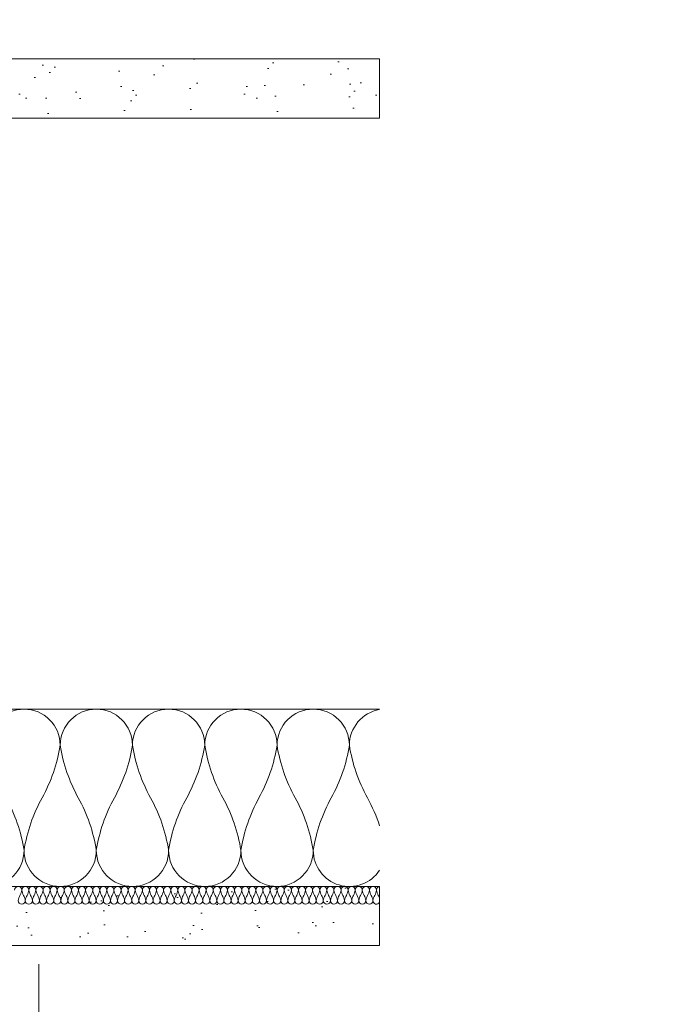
# Model space of a CAD drawing. Header units: millimetres. Extents: x 3652085 to 3778338, y -303702 to -273644.
# Tile 219 of 256: x 3693674 to 3693891, y -285058 to -284725. Entities that reach past the tile are written whole.
import ezdxf

# ---------------------------------------------------------------- set-up
doc = ezdxf.new("R2010")
doc.units = ezdxf.units.MM
doc.layers.add('!!!! BALCONY', color=7, linetype='Continuous')
for name, color, linetype, lineweight in [('021 Various', 7, 'Continuous', 5), ('A-Detl-Thin', 150, 'Continuous', 18), ('INSULATION (HAUSEART)', 31, 'Continuous', 15), ('SYMBOL-DETAIL    (HAUSART)', 2, 'Continuous', 5)]:
    doc.layers.add(name, color=color, linetype=linetype, lineweight=lineweight)

msp = doc.modelspace()

# ---------------------------------------------------------------- hatches: boundary and pattern name
at = {"layer": '!!!! BALCONY', "linetype": 'Continuous', "lineweight": 13}
h = msp.add_hatch(dxfattribs=at)
h.set_pattern_fill('NET', color=252, scale=50, angle=360, style=0)
h.set_pattern_definition([(359.9999999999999, (3889578.23199207, -421040.0140946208), (7.776507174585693e-14, 158.75), []), (90, (3889578.23199207, -421040.0140946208), (-158.75, 8.748570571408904e-14), [])])
h.paths.add_polyline_path([(3693297.452616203, -284893.7089022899), (3692677.903486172, -284893.7088233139), (3692620.903486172, -284893.7088233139), (3692042.918600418, -284893.7089098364), (3692042.918600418, -284893.7089233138), (3691952.887637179, -284893.7089233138), (3691899.639441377, -284893.7089233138), (3691899.639441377, -284899.1870267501), (3691899.139541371, -284898.6868612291), (3691899.139541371, -284907.3812856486), (3691899.402040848, -284907.6438772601), (3691900.719620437, -284908.9619193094), (3691900.719620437, -284912.1236342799), (3691901.509615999, -284912.1236342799), (3691901.509615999, -284914.4947374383), (3691900.719620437, -284915.2851525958), (3691900.719620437, -284915.6803601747), (3691900.719620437, -284916.8659829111), (3691899.139541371, -284916.8659829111), (3691898.349545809, -284917.6563980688), (3691898.349545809, -284926.7839118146), (3691897.559550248, -284928.9117837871), (3691898.349545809, -284931.2828869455), (3691898.349545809, -284936.8156507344), (3691899.139541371, -284937.606065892), (3691899.139541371, -284947.8811783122), (3691898.349545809, -284948.6715934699), (3691898.349545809, -284951.0428389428), (3691897.559550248, -284951.8332541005), (3691897.559550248, -284955.7851875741), (3691898.349545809, -284956.5756027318), (3691898.349545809, -284959.7371210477), (3691899.139541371, -284960.5275362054), (3691899.139541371, -284969.2219606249), (3691900.719620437, -284970.8025942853), (3691900.719620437, -284973.9643092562), (3691901.509615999, -284973.9643092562), (3691901.509615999, -284976.3354124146), (3691900.719620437, -284977.1258275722), (3691900.719620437, -284978.7066578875), (3691899.139541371, -284978.7066578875), (3691898.349545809, -284979.4970730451), (3691898.349545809, -284986.6106671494), (3691899.139541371, -284987.4009399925), (3691899.139541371, -284989.7721854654), (3691899.929536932, -284990.562600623), (3691900.719620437, -284991.3530157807), (3691900.719620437, -284992.9337037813), (3691899.929536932, -284993.724118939), (3691899.139541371, -284994.5145340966), (3691899.139541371, -284996.8857795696), (3691898.349545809, -284997.6761947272), (3691898.349545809, -285005.5800616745), (3691899.139541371, -285005.5800616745), (3691899.139541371, -285015.8551740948), (3691898.349545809, -285016.6455892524), (3691898.349545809, -285022.1783530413), (3691897.559550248, -285022.1783530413), (3691897.559550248, -285023.7591833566), (3691898.349545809, -285025.3400136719), (3691899.929536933, -285028.5013896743), (3691899.929536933, -285032.4534654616), (3691899.139541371, -285033.2438806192), (3691899.139541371, -285034.8247109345), (3691899.402079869, -285037.1959564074), (3691899.402079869, -285038.1437197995), (3691899.402079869, -285043.4295204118), (3691897.337733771, -285044.4612603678), (3691885.481791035, -285044.4612603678), (3691884.691375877, -285043.6711768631), (3691880.739442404, -285043.6711768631), (3691879.51571141, -285042.8811813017), (3691860.979490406, -285042.8811813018), (3691859.398802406, -285042.0911857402), (3691853.866038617, -285042.0911857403), (3691853.075623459, -285041.301190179), (3691849.123547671, -285041.301190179), (3691847.543001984, -285042.8811813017), (3691839.638850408, -285042.8811813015), (3691838.848435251, -285042.0911857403), (3691837.26774725, -285042.0911857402), (3691832.308526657, -285042.0911525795), (3691831.518111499, -285042.8811481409), (3691822.82368708, -285042.8811481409), (3691821.24305342, -285044.4612272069), (3691818.081338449, -285044.461227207), (3691818.081338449, -285045.2512227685), (3691815.71023529, -285045.2512227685), (3691814.919820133, -285044.4612272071), (3691813.338989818, -285044.461227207), (3691813.338989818, -285042.8811481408), (3691812.54857466, -285042.0911525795), (3691803.421060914, -285042.0911525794), (3691801.293278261, -285041.3011901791), (3691801.293089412, -285041.3011901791), (3691798.921986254, -285042.0911857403), (3691793.795909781, -285042.0911857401), (3691793.005494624, -285042.8811813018), (3691788.263145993, -285042.8811813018), (3691786.682227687, -285044.4612603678), (3691783.520797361, -285044.4612603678), (3691783.708652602, -285042.8430138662), (3691779.934185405, -285043.1859931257), (3691777.988033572, -285044.4612603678), (3691776.407203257, -285044.4612603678), (3691776.407203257, -285043.6711768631), (3691775.6167881, -285042.8811813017), (3691774.036100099, -285042.8811813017), (3691748.743384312, -285042.0911857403), (3691748.743384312, -285042.8811813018), (3691740.049102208, -285042.8811813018), (3691739.25868705, -285042.0911857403), (3691734.516338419, -285042.0911857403), (3691733.725923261, -285041.3011901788), (3691728.193159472, -285041.301190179), (3691727.402744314, -285040.5111946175), (3691721.869980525, -285040.5111946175), (3691721.079565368, -285041.301190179), (3691717.127631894, -285041.301190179), (3691716.337216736, -285042.0911857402), (3691713.175556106, -285042.0911857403), (3691712.385283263, -285042.8811813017), (3691710.01403779, -285042.8811813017), (3691710.01403779, -285043.6711768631), (3691708.433207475, -285043.6711768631), (3691707.642792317, -285044.4612603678), (3691706.062104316, -285044.4612603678), (3691704.102005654, -285043.5289723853), (3691700.670658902, -285044.2148429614), (3691696.718509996, -285044.6024463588), (3691695.786849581, -285043.6711768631), (3691694.996576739, -285043.671176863), (3691694.206161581, -285042.8811813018), (3691693.124823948, -285042.8811813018), (3691678.214037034, -285042.8811813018), (3691678.214037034, -285043.6711768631), (3691674.26210356, -285043.6711768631), (3691673.471688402, -285044.4612603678), (3691661.615745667, -285044.4612603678), (3691658.454260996, -285042.8811813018), (3691658.454227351, -285042.8811813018), (3691653.125136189, -285042.8811813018), (3691653.125136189, -285323.9410502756), (3692042.918600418, -285323.9416900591), (3692676.048284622, -285323.9427292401), (3692702.866021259, -285412.3096279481), (3692726.441267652, -285235.5758305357), (3692749.788327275, -285323.9427292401), (3693297.452616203, -285323.9423110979), (3693796.180869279, -285323.9419303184), (3693796.180869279, -285042.8811813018), (3693793.225307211, -285042.8811813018), (3693792.434892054, -285042.0911857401), (3693787.308815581, -285042.0911857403), (3693784.937712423, -285041.3011901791), (3693784.937523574, -285041.3011901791), (3693782.809740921, -285042.0911525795), (3693773.682227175, -285042.0911525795), (3693772.891812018, -285042.8811481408), (3693772.891812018, -285044.461227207), (3693771.310981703, -285044.4612272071), (3693770.520566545, -285045.2512227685), (3693768.149463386, -285045.2512227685), (3693764.5926204, -285044.0662378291), (3693763.407114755, -285042.8811481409), (3693754.712690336, -285042.8811481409), (3693753.922275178, -285042.0911525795), (3693748.963054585, -285042.0911676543), (3693748.963054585, -285042.0911857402), (3693747.382366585, -285042.0911857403), (3693746.591951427, -285042.8811813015), (3693739.478357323, -285042.8811813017), (3693738.687942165, -285042.0911857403), (3693737.897527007, -285042.0911857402), (3693737.107254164, -285041.301190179), (3693733.155178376, -285041.3011901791), (3693732.364763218, -285042.0911857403), (3693726.83199943, -285042.0911857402), (3693725.251311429, -285042.8811813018), (3693719.550240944, -285042.8811813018), (3693717.969322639, -285044.4612603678), (3693705.323052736, -285044.4612603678), (3693704.532637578, -285043.6711768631), (3693700.580704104, -285043.6711768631), (3693699.356973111, -285042.8811813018), (3693684.588579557, -285042.8811813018), (3693683.007661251, -285044.4612603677), (3693680.636646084, -285044.4612603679), (3693678.124082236, -285044.2148429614), (3693674.692735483, -285043.5289723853), (3693671.6615887, -285044.9706864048), (3693670.361533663, -285043.6711768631), (3693668.780703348, -285043.6711768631), (3693666.409457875, -285042.8811813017), (3693665.619185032, -285042.0911857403), (3693662.457524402, -285042.0911857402), (3693661.667109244, -285041.301190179), (3693657.71517577, -285041.301190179), (3693656.924760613, -285040.5111946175), (3693651.391996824, -285040.5111946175), (3693650.601581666, -285041.301190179), (3693645.068817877, -285041.3011901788), (3693644.278402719, -285042.0911857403), (3693639.536054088, -285042.0911857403), (3693638.74563893, -285042.8811813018), (3693630.051356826, -285042.8811813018), (3693604.758641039, -285042.0911857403), (3693604.758641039, -285042.8811813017), (3693603.177953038, -285042.8811813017), (3693602.387537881, -285043.6711768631), (3693602.387537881, -285044.4612603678), (3693600.806707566, -285044.4612603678), (3693598.860555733, -285043.1859931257), (3693595.086088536, -285042.8430138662), (3693595.273943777, -285044.4612603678), (3693592.902698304, -285044.4612603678), (3693592.11242546, -285043.6711768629), (3693591.322010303, -285043.6711768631), (3693590.531595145, -285042.8811813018), (3693585.789246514, -285042.8811813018), (3693584.998831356, -285042.0911857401), (3693579.872754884, -285042.0911857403), (3693577.501651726, -285041.3011901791), (3693577.501462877, -285041.3011901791), (3693575.373680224, -285042.0911525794), (3693566.246166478, -285042.0911525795), (3693565.45575132, -285042.8811481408), (3693565.45575132, -285044.461227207), (3693563.874921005, -285044.4612272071), (3693563.084505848, -285045.2512227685), (3693560.713402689, -285045.2512227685), (3693557.156559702, -285044.0662378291), (3693555.971054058, -285042.8811481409), (3693547.276629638, -285042.8811481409), (3693546.486214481, -285042.0911525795), (3693541.526993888, -285042.0911676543), (3693541.526993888, -285042.0911857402), (3693539.946305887, -285042.0911857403), (3693539.15589073, -285042.8811813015), (3693532.042296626, -285042.8811813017), (3693531.251881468, -285042.0911857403), (3693530.46146631, -285042.0911857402), (3693529.671193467, -285041.301190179), (3693525.719117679, -285041.301190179), (3693524.928702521, -285042.0911857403), (3693519.395938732, -285042.0911857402), (3693517.815250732, -285042.8811813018), (3693498.055298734, -285042.8811813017), (3693498.055298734, -285043.6711768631), (3693494.103365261, -285043.6711768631), (3693493.312950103, -285044.4612603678), (3693481.457007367, -285044.4612603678), (3693479.392661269, -285043.4295204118), (3693479.392661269, -285038.1437197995), (3693479.392661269, -285037.1959564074), (3693479.655199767, -285034.8247109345), (3693479.655199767, -285033.2438806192), (3693478.865204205, -285032.4534654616), (3693478.865204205, -285029.2919471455), (3693479.655199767, -285028.5015319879), (3693479.655199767, -285026.9207016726), (3693480.445195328, -285025.3400136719), (3693481.23519089, -285023.7591833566), (3693481.23519089, -285021.3879378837), (3693480.445195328, -285020.5976650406), (3693480.445195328, -285016.6455892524), (3693479.655199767, -285015.8551740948), (3693479.655199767, -285005.5800616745), (3693480.445195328, -284997.6761947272), (3693479.655199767, -284996.8857795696), (3693479.655199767, -284994.5145340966), (3693478.075208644, -284992.9337037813), (3693478.075120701, -284992.9337037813), (3693478.075120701, -284991.3530157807), (3693478.865204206, -284990.562600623), (3693479.655199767, -284989.7721854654), (3693479.655199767, -284987.4009399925), (3693480.445195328, -284986.6106671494), (3693480.445195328, -284979.4970730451), (3693479.655199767, -284978.7066578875), (3693478.075120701, -284978.7066578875), (3693478.075120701, -284977.1258275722), (3693477.285125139, -284976.3354124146), (3693477.285125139, -284973.9643092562), (3693478.470110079, -284970.4074662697), (3693479.655199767, -284969.2219606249), (3693479.655199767, -284960.5275362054), (3693480.445195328, -284959.7371210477), (3693480.445195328, -284956.5756027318), (3693481.23519089, -284955.7851875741), (3693481.23519089, -284951.8332541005), (3693480.445195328, -284951.0428389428), (3693480.445195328, -284948.6715934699), (3693479.655199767, -284947.8811783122), (3693479.655199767, -284937.606065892), (3693480.445195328, -284936.8156507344), (3693480.445195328, -284931.2828869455), (3693481.23519089, -284928.9117837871), (3693480.445195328, -284926.7839118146), (3693480.445195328, -284917.6563980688), (3693479.655199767, -284916.8659829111), (3693478.075120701, -284916.8659829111), (3693478.075120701, -284915.2851525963), (3693477.285125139, -284914.4947374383), (3693477.285125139, -284912.1236342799), (3693478.470110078, -284908.566791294), (3693479.655199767, -284907.3812856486), (3693479.655199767, -284898.1437808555), (3693484.392661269, -284898.1437808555), (3693503.362720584, -284898.1437808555, 0.6113142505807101), (3693499.012986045, -284895.0459020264), (3693499.012986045, -284894.7089233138), (3693484.391138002, -284894.7089233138), (3693425.403986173, -284893.7003744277), (3693425.403986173, -284889.4088233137), (3693420.903985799, -284889.4088233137, 1.953010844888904), (3693419.888253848, -284891.0769163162, -0.6936662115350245), (3693418.903987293, -284893.7088233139), (3693361.903986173, -284893.7088233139), (3693297.452616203, -284893.7088233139)])
at = {"layer": '021 Various'}
h = msp.add_hatch(dxfattribs=at)
h.set_pattern_fill('SITEWORK_SAND', color=256, scale=10, angle=-90.0000000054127, style=0, pattern_type=2)
h.set_pattern_definition([(307.4999999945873, (6170721.124035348, 13567992.65961376), (19.26823769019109, 0.6299335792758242), [0, -15.2, 0, -17, 0, -16.25]), (277.4999999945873, (6170721.124035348, 13567992.65961376), (28.22146065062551, -17.69776705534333), [0, -8.199999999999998, 0, -13.7, 0, -5.249999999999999]), (237.4999999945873, (6170721.12403535, 13568004.95961376), (0.05659053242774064, -31.1414186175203), [0, -5, 0, -18, 0, -23.5]), (227.4999999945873, (6170721.12403535, 13568004.95961376), (8.776755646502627, -30.06126604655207), [0, -2.499999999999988, 0, -11.79999999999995, 0, -13.49999999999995])])
h.paths.add_polyline_path([(3693484.417042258, -284738.1241250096), (3693484.417042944, -284758.1241250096), (3693484.417042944, -284812.5949389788, -0.9999999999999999), (3693485.916742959, -284812.5949389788), (3693485.916742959, -284814.844489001), (3693485.416842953, -284814.844489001), (3693485.416842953, -284812.5949389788, 0.9999999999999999), (3693484.916942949, -284812.5949389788), (3693484.916942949, -284819.3435890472), (3693502.915240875, -284819.3436653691), (3693502.915232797, -284796.5676152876), (3693501.152697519, -284796.5676152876, -0.2685257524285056), (3693501.152697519, -284788.0957526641), (3693502.915229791, -284788.0957526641), (3693502.915219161, -284758.1437808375), (3693796.205516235, -284758.1437808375), (3693796.205516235, -284738.1241250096)])
h = msp.add_hatch(dxfattribs=at)
h.set_pattern_fill('SITEWORK_SAND', color=256, scale=10, angle=-90.0000000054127, style=0, pattern_type=2)
h.set_pattern_definition([(307.4999999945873, (4415789.501773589, -173902.02154916), (19.26823769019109, 0.6299335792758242), [0, -15.2, 0, -17, 0, -16.25]), (277.4999999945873, (4415789.501773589, -173902.02154916), (28.22146065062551, -17.69776705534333), [0, -8.199999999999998, 0, -13.7, 0, -5.249999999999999]), (237.4999999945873, (4415789.501773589, -173889.7215491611), (0.05659053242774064, -31.1414186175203), [0, -4.999999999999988, 0, -17.99999999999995, 0, -23.49999999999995]), (227.4999999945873, (4415789.501773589, -173889.7215491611), (8.776755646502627, -30.06126604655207), [0, -2.499999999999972, 0, -11.79999999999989, 0, -13.49999999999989])])
h.paths.add_polyline_path([(3693484.416755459, -284898.1437808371), (3693484.416755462, -285038.143719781), (3693796.204963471, -285038.1437180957), (3693796.204963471, -285018.1437198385), (3693504.416755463, -285018.1437213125), (3693504.416755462, -284967.2671323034), (3693504.416755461, -284960.5774896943), (3693504.29528727, -284960.626228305), (3693504.182020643, -284960.665137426), (3693504.036681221, -284960.7075197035), (3693503.861154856, -284960.7452757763), (3693503.712217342, -284960.7655194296), (3693503.590682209, -284960.7754928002), (3693503.467090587, -284960.7789070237), (3693503.340138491, -284960.775458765), (3693503.212135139, -284960.7646258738), (3693503.081444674, -284960.7450203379), (3693502.947825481, -284960.7152995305), (3693502.811521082, -284960.6740938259), (3693502.673872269, -284960.6196536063), (3693502.535095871, -284960.5495366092), (3693502.398628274, -284960.4625587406), (3693502.265318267, -284960.3559495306), (3693502.141610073, -284960.2317817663), (3693502.033910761, -284960.0939092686), (3693501.946334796, -284959.9509567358), (3693501.877042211, -284959.8064771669), (3693501.82465312, -284959.6645694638), (3693501.786551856, -284959.5247124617), (3693501.760581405, -284959.3871555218), (3693501.744662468, -284959.2514929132), (3693501.736371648, -284959.0854790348), (3693501.738609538, -284959.0854795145), (3693501.74014772, -284958.9894592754), (3693501.750397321, -284958.8613556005), (3693501.768428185, -284958.7339282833), (3693501.793751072, -284958.6084044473), (3693501.826922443, -284958.4840838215), (3693501.868685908, -284958.3599771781), (3693501.918117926, -284958.2401263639), (3693501.974774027, -284958.1247075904), (3693502.035590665, -284958.0180870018), (3693502.115388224, -284957.8954102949), (3693502.215597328, -284957.7647754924), (3693502.316474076, -284957.6502370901), (3693502.414674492, -284957.5504775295), (3693502.509754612, -284957.4614000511), (3693502.596741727, -284957.3840069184), (3693502.672125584, -284957.3193577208), (3693502.752588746, -284957.2515556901), (3693502.772371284, -284957.2348354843), (3693502.79278952, -284957.2174514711), (3693502.812033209, -284957.2008694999), (3693502.830041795, -284957.1850872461), (3693502.846635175, -284957.1703136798), (3693502.861888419, -284957.1564956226), (3693502.87593745, -284957.1435051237), (3693502.888918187, -284957.131214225), (3693502.900966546, -284957.1194949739), (3693502.912218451, -284957.1082194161), (3693502.92280982, -284957.0972595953), (3693502.932876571, -284957.0864875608), (3693502.942554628, -284957.0757753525), (3693502.951979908, -284957.0649950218), (3693502.961288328, -284957.0540186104), (3693502.970605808, -284957.0427274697), (3693502.979849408, -284957.0311963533), (3693502.988966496, -284957.0194697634), (3693502.99796139, -284957.0075389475), (3693503.006838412, -284956.9953951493), (3693503.015601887, -284956.9830296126), (3693503.024256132, -284956.9704335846), (3693503.032805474, -284956.9575983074), (3693503.041254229, -284956.9445150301), (3693503.049606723, -284956.9311749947), (3693503.057867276, -284956.9175694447), (3693503.066040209, -284956.9036896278), (3693503.074129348, -284956.8895210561), (3693503.082135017, -284956.8750476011), (3693503.090056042, -284956.8602676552), (3693503.097891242, -284956.8451799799), (3693503.105639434, -284956.8297833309), (3693503.113299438, -284956.8140764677), (3693503.12087007, -284956.7980581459), (3693503.128350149, -284956.781727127), (3693503.135738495, -284956.7650821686), (3693503.143033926, -284956.7481220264), (3693503.150235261, -284956.7308454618), (3693503.157341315, -284956.7132512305), (3693503.164350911, -284956.695338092), (3693503.171262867, -284956.677104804), (3693503.178075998, -284956.6585501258), (3693503.184789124, -284956.6396728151), (3693503.191401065, -284956.6204716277), (3693503.197910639, -284956.6009453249), (3693503.204316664, -284956.5810926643), (3693503.210617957, -284956.5609124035), (3693503.216813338, -284956.5404033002), (3693503.222901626, -284956.5195641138), (3693503.228881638, -284956.498393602), (3693503.234752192, -284956.4768905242), (3693503.240512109, -284956.4550536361), (3693503.246160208, -284956.4328816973), (3693503.251690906, -284956.4103810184), (3693503.25709918, -284956.3875630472), (3693503.262386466, -284956.3644317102), (3693503.267554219, -284956.3409909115), (3693503.272603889, -284956.3172445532), (3693503.277536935, -284956.2931965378), (3693503.282354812, -284956.2688507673), (3693503.287058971, -284956.2442111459), (3693503.291650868, -284956.219281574), (3693503.29613196, -284956.1940659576), (3693503.300503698, -284956.1685681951), (3693503.304767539, -284956.1427921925), (3693503.308924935, -284956.1167418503), (3693503.312977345, -284956.0904210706), (3693503.316926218, -284956.0638337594), (3693503.320773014, -284956.0369838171), (3693503.324519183, -284956.009875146), (3693503.328166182, -284955.9825116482), (3693503.331715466, -284955.9548972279), (3693503.335168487, -284955.9270357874), (3693503.338526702, -284955.8989312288), (3693503.341791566, -284955.8705874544), (3693503.344964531, -284955.8420083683), (3693503.348047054, -284955.813197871), (3693503.351040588, -284955.7841598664), (3693503.353946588, -284955.7548982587), (3693503.356766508, -284955.7254169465), (3693503.359501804, -284955.6957198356), (3693503.362153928, -284955.6658108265), (3693503.364724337, -284955.6356938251), (3693503.367214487, -284955.6053727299), (3693503.369625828, -284955.574851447), (3693503.371962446, -284955.5441344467), (3693503.374232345, -284955.513226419), (3693503.37643942, -284955.4821306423), (3693503.378587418, -284955.4508503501), (3693503.380680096, -284955.4193887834), (3693503.382721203, -284955.3877491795), (3693503.384714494, -284955.3559347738), (3693503.386663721, -284955.3239488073), (3693503.388572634, -284955.2917945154), (3693503.390444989, -284955.2594751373), (3693503.392284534, -284955.2269939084), (3693503.394095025, -284955.1943540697), (3693503.395880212, -284955.1615588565), (3693503.397643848, -284955.1286115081), (3693503.399389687, -284955.0955152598), (3693503.401121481, -284955.0622733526), (3693503.404557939, -284954.9953655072), (3693503.406270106, -284954.9617060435), (3693503.416529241, -284954.953379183), (3693503.417202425, -284935.3889181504), (3693502.917803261, -284935.3889181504), (3693502.917803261, -284925.0675524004), (3693501.155259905, -284925.0675524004, -0.2685257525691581), (3693501.155259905, -284916.5956897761), (3693502.917803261, -284916.5956897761), (3693502.917803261, -284898.1437808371), (3693494.416755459, -284898.1437808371)])

# ---------------------------------------------------------------- linework, layer by layer
at = {"layer": '021 Various', "elevation": -180000.0001377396}
for points in [[(3693484.417039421, -284822.4283221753), (3693502.915237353, -284822.4283225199), (3693502.915219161, -284758.1241526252), (3693504.415593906, -284758.1241220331), (3693504.420022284, -284758.1193585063), (3693504.420022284, -284758.1437808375), (3693796.205516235, -284758.1437808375), (3693796.205516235, -284738.1437808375), (3693484.417042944, -284738.1437808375), (3693484.417042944, -284819.3436673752), (3693484.417039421, -284822.4283221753)], [(3693504.416755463, -285018.1437213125), (3693504.416755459, -284898.1437808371), (3693484.416755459, -284898.1437808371), (3693484.416755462, -285038.143719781), (3693796.204963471, -285038.1437180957), (3693796.204963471, -285018.1437198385), (3693504.416755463, -285018.1437213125)]]:
    msp.add_lwpolyline(points, close=True, dxfattribs=at)
at = {"layer": 'A-Detl-Thin', "color": 0, "lineweight": 0, "elevation": -180000.0001377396}
for points in [[(3693796.204963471, -285023.5109000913, -0.7795634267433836), (3693793.945283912, -285022.9423581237, -0.08447116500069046), (3693794.545965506, -285021.1437213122, 0.08447116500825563), (3693795.1466471, -285019.3450845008, 0.9999999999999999), (3693792.743920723, -285019.3450845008, 0.08447116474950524), (3693793.344602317, -285021.1437213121, -0.0844711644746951), (3693793.945283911, -285022.9423581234, -0.9999999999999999), (3693791.542557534, -285022.9423581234, -0.08447116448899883), (3693792.143239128, -285021.1437213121, 0.08447116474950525), (3693792.743920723, -285019.3450845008, 0.9999999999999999), (3693790.341194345, -285019.3450845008, 0.08447116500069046), (3693790.941875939, -285021.1437213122, -0.08447116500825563), (3693791.542557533, -285022.9423581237, -0.9999999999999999), (3693789.139831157, -285022.9423581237, -0.08447116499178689), (3693789.740512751, -285021.1437213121, 0.08447116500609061), (3693790.341194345, -285019.3450845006, 0.9999999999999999), (3693787.938467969, -285019.3450845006, 0.08447116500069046), (3693788.539149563, -285021.143721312, -0.08447116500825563), (3693789.139831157, -285022.9423581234, -0.9999999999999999), (3693786.73710478, -285022.9423581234, -0.08447116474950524), (3693787.337786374, -285021.1437213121, 0.0844711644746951), (3693787.938467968, -285019.3450845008, 0.9999999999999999), (3693785.535741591, -285019.3450845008, 0.08447116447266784), (3693786.136423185, -285021.1437213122, -0.08447116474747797), (3693786.73710478, -285022.9423581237, -0.9999999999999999), (3693784.334378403, -285022.9423581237, -0.08447116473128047), (3693784.935059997, -285021.1437213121, 0.08447116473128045), (3693785.53574159, -285019.3450845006, 0.9999999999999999), (3693783.133015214, -285019.3450845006, 0.08447116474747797), (3693783.733696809, -285021.143721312, -0.08447116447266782), (3693784.334378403, -285022.9423581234, -0.9999999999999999), (3693781.931652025, -285022.9423581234, -0.08447116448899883), (3693782.532333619, -285021.1437213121, 0.08447116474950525), (3693783.133015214, -285019.3450845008, 0.9999999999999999), (3693780.730288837, -285019.3450845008, 0.08447116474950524), (3693781.330970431, -285021.1437213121, -0.0844711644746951), (3693781.931652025, -285022.9423581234, -0.9999999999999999), (3693779.528925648, -285022.9423581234, -0.08447116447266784), (3693780.129607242, -285021.143721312, 0.08447116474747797), (3693780.730288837, -285019.3450845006, 0.9999999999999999), (3693778.32756246, -285019.3450845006, 0.08447116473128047), (3693778.928244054, -285021.1437213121, -0.08447116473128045), (3693779.528925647, -285022.9423581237, -0.9999999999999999), (3693777.126199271, -285022.9423581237, -0.08447116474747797), (3693777.726880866, -285021.1437213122, 0.08447116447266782), (3693778.32756246, -285019.3450845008, 0.9999999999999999), (3693775.924836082, -285019.3450845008, 0.08447116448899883), (3693776.525517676, -285021.1437213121, -0.08447116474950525), (3693777.126199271, -285022.9423581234, -0.9999999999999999), (3693774.723472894, -285022.9423581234, -0.08447116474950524), (3693775.324154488, -285021.1437213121, 0.0844711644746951), (3693775.924836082, -285019.3450845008, 0.9999999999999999), (3693773.522109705, -285019.3450845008, 0.08447116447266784), (3693774.122791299, -285021.1437213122, -0.08447116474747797), (3693774.723472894, -285022.9423581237, -0.9999999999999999), (3693772.320746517, -285022.9423581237, -0.08447116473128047), (3693772.921428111, -285021.1437213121, 0.08447116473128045), (3693773.522109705, -285019.3450845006, 0.9999999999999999), (3693771.119383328, -285019.3450845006, 0.08447116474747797), (3693771.720064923, -285021.143721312, -0.08447116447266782), (3693772.320746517, -285022.9423581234, -0.9999999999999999), (3693769.918020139, -285022.9423581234, -0.08447116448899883), (3693770.518701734, -285021.1437213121, 0.08447116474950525), (3693771.119383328, -285019.3450845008, 0.9999999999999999), (3693768.716656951, -285019.3450845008, 0.08447116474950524), (3693769.317338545, -285021.1437213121, -0.0844711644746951), (3693769.918020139, -285022.9423581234, -0.9999999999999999), (3693767.515293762, -285022.9423581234, -0.08447116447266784), (3693768.115975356, -285021.143721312, 0.08447116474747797), (3693768.716656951, -285019.3450845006, 0.9999999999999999), (3693766.313930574, -285019.3450845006, 0.08447116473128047), (3693766.914612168, -285021.1437213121, -0.08447116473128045), (3693767.515293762, -285022.9423581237, -0.9999999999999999), (3693765.112567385, -285022.9423581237, -0.08447116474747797), (3693765.71324898, -285021.1437213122, 0.08447116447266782), (3693766.313930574, -285019.3450845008, 0.9999999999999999), (3693763.911204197, -285019.3450845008, 0.08447116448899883), (3693764.511885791, -285021.1437213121, -0.08447116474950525), (3693765.112567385, -285022.9423581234, -0.9999999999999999), (3693762.709841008, -285022.9423581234, -0.08447116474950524), (3693763.310522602, -285021.1437213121, 0.0844711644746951), (3693763.911204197, -285019.3450845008, 0.9999999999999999), (3693761.508477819, -285019.3450845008, 0.08447116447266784), (3693762.109159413, -285021.1437213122, -0.08447116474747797), (3693762.709841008, -285022.9423581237, -0.9999999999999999), (3693760.307114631, -285022.9423581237, -0.08447116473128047), (3693760.907796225, -285021.1437213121, 0.08447116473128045), (3693761.508477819, -285019.3450845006, 0.9999999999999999), (3693759.105751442, -285019.3450845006, 0.08447116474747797), (3693759.706433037, -285021.143721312, -0.08447116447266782), (3693760.307114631, -285022.9423581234, -0.9999999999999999), (3693757.904388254, -285022.9423581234, -0.08447116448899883), (3693758.505069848, -285021.1437213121, 0.08447116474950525), (3693759.105751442, -285019.3450845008, 0.9999999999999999), (3693756.703025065, -285019.3450845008, 0.08447116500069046), (3693757.303706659, -285021.1437213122, -0.08447116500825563), (3693757.904388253, -285022.9423581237, -0.9999999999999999), (3693755.501661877, -285022.9423581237, -0.08447116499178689), (3693756.102343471, -285021.1437213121, 0.08447116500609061), (3693756.703025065, -285019.3450845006, 0.9999999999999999), (3693754.300298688, -285019.3450845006, 0.08447116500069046), (3693754.900980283, -285021.143721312, -0.08447116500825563), (3693755.501661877, -285022.9423581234, -0.9999999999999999), (3693753.098935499, -285022.9423581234, -0.08447116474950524), (3693753.699617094, -285021.1437213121, 0.0844711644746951), (3693754.300298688, -285019.3450845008, 0.9999999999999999), (3693751.897572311, -285019.3450845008, 0.08447116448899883), (3693752.498253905, -285021.1437213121, -0.08447116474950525), (3693753.098935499, -285022.9423581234, -0.9999999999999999), (3693750.696209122, -285022.9423581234, -0.08447116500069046), (3693751.296890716, -285021.143721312, 0.08447116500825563), (3693751.89757231, -285019.3450845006, 0.9999999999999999), (3693749.494845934, -285019.3450845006, 0.08447116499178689), (3693750.095527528, -285021.1437213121, -0.08447116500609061), (3693750.696209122, -285022.9423581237, -0.9999999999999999), (3693748.293482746, -285022.9423581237, -0.08447116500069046), (3693748.89416434, -285021.1437213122, 0.08447116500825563), (3693749.494845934, -285019.3450845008, 0.9999999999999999), (3693747.092119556, -285019.3450845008, 0.08447116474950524), (3693747.692801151, -285021.1437213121, -0.0844711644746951), (3693748.293482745, -285022.9423581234, -0.9999999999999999), (3693745.890756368, -285022.9423581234, -0.08447116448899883), (3693746.491437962, -285021.1437213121, 0.08447116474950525), (3693747.092119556, -285019.3450845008, 0.9999999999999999), (3693744.689393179, -285019.3450845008, 0.08447116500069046), (3693745.290074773, -285021.1437213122, -0.08447116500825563), (3693745.890756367, -285022.9423581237, -0.9999999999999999), (3693743.488029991, -285022.9423581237, -0.08447116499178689), (3693744.088711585, -285021.1437213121, 0.08447116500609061), (3693744.689393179, -285019.3450845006, 0.9999999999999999), (3693742.286666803, -285019.3450845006, 0.08447116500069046), (3693742.887348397, -285021.143721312, -0.08447116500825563), (3693743.488029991, -285022.9423581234, -0.9999999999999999), (3693741.085303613, -285022.9423581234, -0.08447116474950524), (3693741.685985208, -285021.1437213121, 0.0844711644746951), (3693742.286666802, -285019.3450845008, 0.9999999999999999), (3693739.883940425, -285019.3450845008, 0.08447116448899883), (3693740.484622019, -285021.1437213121, -0.08447116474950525), (3693741.085303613, -285022.9423581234, -0.9999999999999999), (3693738.682577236, -285022.9423581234, -0.08447116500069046), (3693739.28325883, -285021.143721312, 0.08447116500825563), (3693739.883940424, -285019.3450845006, 0.9999999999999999), (3693737.481214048, -285019.3450845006, 0.08447116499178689), (3693738.081895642, -285021.1437213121, -0.08447116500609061), (3693738.682577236, -285022.9423581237, -0.9999999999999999), (3693736.27985086, -285022.9423581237, -0.08447116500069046), (3693736.880532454, -285021.1437213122, 0.08447116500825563), (3693737.481214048, -285019.3450845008, 0.9999999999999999), (3693735.078487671, -285019.3450845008, 0.08447116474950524), (3693735.679169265, -285021.1437213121, -0.0844711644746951), (3693736.279850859, -285022.9423581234, -0.9999999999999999), (3693733.877124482, -285022.9423581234, -0.08447116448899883), (3693734.477806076, -285021.1437213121, 0.08447116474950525), (3693735.078487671, -285019.3450845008, 0.9999999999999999), (3693732.675761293, -285019.3450845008, 0.08447116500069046), (3693733.276442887, -285021.1437213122, -0.08447116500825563), (3693733.877124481, -285022.9423581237, -0.9999999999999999), (3693731.474398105, -285022.9423581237, -0.08447116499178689), (3693732.075079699, -285021.1437213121, 0.08447116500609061), (3693732.675761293, -285019.3450845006, 0.9999999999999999), (3693730.273034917, -285019.3450845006, 0.08447116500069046), (3693730.873716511, -285021.143721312, -0.08447116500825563), (3693731.474398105, -285022.9423581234, -0.9999999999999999), (3693729.071671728, -285022.9423581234, -0.08447116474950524), (3693729.672353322, -285021.1437213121, 0.0844711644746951), (3693730.273034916, -285019.3450845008, 0.9999999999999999), (3693727.870308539, -285019.3450845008, 0.08447116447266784), (3693728.470990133, -285021.1437213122, -0.08447116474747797), (3693729.071671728, -285022.9423581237, -0.9999999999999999), (3693726.668945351, -285022.9423581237, -0.08447116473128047), (3693727.269626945, -285021.1437213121, 0.08447116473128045), (3693727.870308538, -285019.3450845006, 0.9999999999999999), (3693725.467582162, -285019.3450845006, 0.08447116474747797), (3693726.068263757, -285021.143721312, -0.08447116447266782), (3693726.668945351, -285022.9423581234, -0.9999999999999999), (3693724.266218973, -285022.9423581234, -0.08447116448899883), (3693724.866900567, -285021.1437213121, 0.08447116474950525), (3693725.467582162, -285019.3450845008, 0.9999999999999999), (3693723.064855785, -285019.3450845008, 0.08447116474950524), (3693723.665537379, -285021.1437213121, -0.0844711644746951), (3693724.266218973, -285022.9423581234, -0.9999999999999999), (3693721.863492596, -285022.9423581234, -0.08447116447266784), (3693722.46417419, -285021.143721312, 0.08447116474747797), (3693723.064855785, -285019.3450845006, 0.9999999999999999), (3693720.662129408, -285019.3450845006, 0.08447116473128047), (3693721.262811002, -285021.1437213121, -0.08447116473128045), (3693721.863492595, -285022.9423581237, -0.9999999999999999), (3693719.460766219, -285022.9423581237, -0.08447116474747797), (3693720.061447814, -285021.1437213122, 0.08447116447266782), (3693720.662129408, -285019.3450845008, 0.9999999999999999), (3693718.25940303, -285019.3450845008, 0.08447116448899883), (3693718.860084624, -285021.1437213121, -0.08447116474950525), (3693719.460766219, -285022.9423581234, -0.9999999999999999), (3693717.058039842, -285022.9423581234, -0.08447116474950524), (3693717.658721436, -285021.1437213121, 0.0844711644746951), (3693718.25940303, -285019.3450845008, 0.9999999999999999), (3693715.856676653, -285019.3450845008, 0.08447116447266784), (3693716.457358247, -285021.1437213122, -0.08447116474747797), (3693717.058039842, -285022.9423581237, -0.9999999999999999), (3693714.655313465, -285022.9423581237, -0.08447116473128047), (3693715.255995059, -285021.1437213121, 0.08447116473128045), (3693715.856676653, -285019.3450845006, 0.9999999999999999), (3693713.453950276, -285019.3450845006, 0.08447116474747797), (3693714.054631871, -285021.143721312, -0.08447116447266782), (3693714.655313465, -285022.9423581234, -0.9999999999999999), (3693712.252587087, -285022.9423581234, -0.08447116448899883), (3693712.853268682, -285021.1437213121, 0.08447116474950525), (3693713.453950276, -285019.3450845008, 0.9999999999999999), (3693711.051223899, -285019.3450845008, 0.08447116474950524), (3693711.651905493, -285021.1437213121, -0.0844711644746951), (3693712.252587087, -285022.9423581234, -0.9999999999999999), (3693709.84986071, -285022.9423581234, -0.08447116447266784), (3693710.450542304, -285021.143721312, 0.08447116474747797), (3693711.051223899, -285019.3450845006, 0.9999999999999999), (3693708.648497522, -285019.3450845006, 0.08447116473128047), (3693709.249179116, -285021.1437213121, -0.08447116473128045), (3693709.84986071, -285022.9423581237, -0.9999999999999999), (3693707.447134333, -285022.9423581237, -0.08447116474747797), (3693708.047815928, -285021.1437213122, 0.08447116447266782), (3693708.648497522, -285019.3450845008, 0.9999999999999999), (3693706.245771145, -285019.3450845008, 0.08447116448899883), (3693706.846452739, -285021.1437213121, -0.08447116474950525), (3693707.447134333, -285022.9423581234, -0.9999999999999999), (3693705.044407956, -285022.9423581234, -0.08447116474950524), (3693705.64508955, -285021.1437213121, 0.0844711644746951), (3693706.245771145, -285019.3450845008, 0.9999999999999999), (3693703.843044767, -285019.3450845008, 0.08447116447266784), (3693704.443726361, -285021.1437213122, -0.08447116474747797), (3693705.044407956, -285022.9423581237, -0.9999999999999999), (3693702.641681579, -285022.9423581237, -0.08447116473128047), (3693703.242363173, -285021.1437213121, 0.08447116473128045), (3693703.843044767, -285019.3450845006, 0.9999999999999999), (3693701.44031839, -285019.3450845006, 0.08447116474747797), (3693702.040999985, -285021.143721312, -0.08447116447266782), (3693702.641681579, -285022.9423581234, -0.9999999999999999), (3693700.238955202, -285022.9423581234, -0.08447116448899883), (3693700.839636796, -285021.1437213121, 0.08447116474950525), (3693701.44031839, -285019.3450845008, 0.9999999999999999), (3693699.037592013, -285019.3450845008, 0.08447116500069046), (3693699.638273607, -285021.1437213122, -0.08447116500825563), (3693700.238955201, -285022.9423581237, -0.9999999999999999), (3693697.836228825, -285022.9423581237, -0.08447116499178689), (3693698.436910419, -285021.1437213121, 0.08447116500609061), (3693699.037592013, -285019.3450845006, 0.9999999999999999), (3693696.634865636, -285019.3450845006, 0.08447116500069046), (3693697.235547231, -285021.143721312, -0.08447116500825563), (3693697.836228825, -285022.9423581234, -0.9999999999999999), (3693695.433502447, -285022.9423581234, -0.08447116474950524), (3693696.034184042, -285021.1437213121, 0.0844711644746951), (3693696.634865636, -285019.3450845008, 0.9999999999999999), (3693694.232139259, -285019.3450845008, 0.08447116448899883), (3693694.832820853, -285021.1437213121, -0.08447116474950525), (3693695.433502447, -285022.9423581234, -0.9999999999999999), (3693693.03077607, -285022.9423581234, -0.08447116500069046), (3693693.631457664, -285021.143721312, 0.08447116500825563), (3693694.232139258, -285019.3450845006, 0.9999999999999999), (3693691.829412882, -285019.3450845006, 0.08447116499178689), (3693692.430094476, -285021.1437213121, -0.08447116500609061), (3693693.03077607, -285022.9423581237, -0.9999999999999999), (3693690.628049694, -285022.9423581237, -0.08447116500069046), (3693691.228731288, -285021.1437213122, 0.08447116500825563), (3693691.829412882, -285019.3450845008, 0.9999999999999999), (3693689.426686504, -285019.3450845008, 0.08447116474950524), (3693690.027368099, -285021.1437213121, -0.0844711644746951), (3693690.628049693, -285022.9423581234, -0.9999999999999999), (3693688.225323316, -285022.9423581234, -0.08447116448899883), (3693688.82600491, -285021.1437213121, 0.08447116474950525), (3693689.426686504, -285019.3450845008, 0.9999999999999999), (3693687.023960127, -285019.3450845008, 0.08447116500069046), (3693687.624641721, -285021.1437213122, -0.08447116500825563), (3693688.225323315, -285022.9423581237, -0.9999999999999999), (3693685.822596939, -285022.9423581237, -0.08447116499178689), (3693686.423278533, -285021.1437213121, 0.08447116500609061), (3693687.023960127, -285019.3450845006, 0.9999999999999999), (3693684.621233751, -285019.3450845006, 0.08447116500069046), (3693685.221915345, -285021.143721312, -0.08447116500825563), (3693685.822596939, -285022.9423581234, -0.9999999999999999), (3693683.419870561, -285022.9423581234, -0.08447116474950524), (3693684.020552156, -285021.1437213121, 0.0844711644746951), (3693684.62123375, -285019.3450845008, 0.9999999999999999), (3693682.218507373, -285019.3450845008, 0.08447116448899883), (3693682.819188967, -285021.1437213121, -0.08447116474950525), (3693683.419870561, -285022.9423581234, -0.9999999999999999), (3693681.017144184, -285022.9423581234, -0.08447116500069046), (3693681.617825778, -285021.143721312, 0.08447116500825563), (3693682.218507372, -285019.3450845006, 0.9999999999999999), (3693679.815780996, -285019.3450845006, 0.08447116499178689), (3693680.41646259, -285021.1437213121, -0.08447116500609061), (3693681.017144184, -285022.9423581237, -0.9999999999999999), (3693678.614417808, -285022.9423581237, -0.08447116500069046), (3693679.215099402, -285021.1437213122, 0.08447116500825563), (3693679.815780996, -285019.3450845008, 0.9999999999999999), (3693677.413054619, -285019.3450845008, 0.08447116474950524), (3693678.013736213, -285021.1437213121, -0.0844711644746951), (3693678.614417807, -285022.9423581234, -0.9999999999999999), (3693676.21169143, -285022.9423581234, -0.08447116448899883), (3693676.812373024, -285021.1437213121, 0.08447116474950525), (3693677.413054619, -285019.3450845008, 0.9999999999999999), (3693675.010328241, -285019.3450845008, 0.08447116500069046), (3693675.611009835, -285021.1437213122, -0.08447116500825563), (3693676.211691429, -285022.9423581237, -0.9999999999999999), (3693673.808965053, -285022.9423581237, -0.08447116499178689), (3693674.409646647, -285021.1437213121, 0.08447116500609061), (3693675.010328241, -285019.3450845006, 0.9999999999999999), (3693672.607601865, -285019.3450845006, 0.08447116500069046)], [(3693796.204963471, -285018.152268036, 0.3796723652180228), (3693795.1466471, -285019.3450845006, 0.08447116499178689), (3693795.747328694, -285021.1437213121, -0.0544499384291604), (3693796.204963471, -285022.2826450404)]]:
    msp.add_lwpolyline(points, format="xyb", dxfattribs=at)
at = {"layer": 'INSULATION (HAUSEART)', "lineweight": 0, "elevation": -180000.0001377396}
msp.add_lwpolyline([(3693796.205516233, -284958.1437808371), (3693504.416755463, -284958.1437808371), (3693504.416755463, -285018.1437213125), (3693796.205516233, -285018.1437213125)], dxfattribs=at)
for points in [[(3693663.545676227, -284970.3842255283, -0.9999999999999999), (3693688.026565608, -284970.3842255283, -0.0868831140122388), (3693681.906343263, -284988.1437808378, 0.08688311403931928), (3693675.786120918, -285005.9033361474, 0.9999999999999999), (3693700.267010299, -285005.9033361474, 0.0868831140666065), (3693694.146787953, -284988.1437808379, -0.08688311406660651), (3693688.026565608, -284970.3842255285, -0.9999999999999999), (3693712.507454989, -284970.3842255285, -0.08688311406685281), (3693706.387232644, -284988.1437808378, 0.08688311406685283), (3693700.267010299, -285005.9033361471, 0.9999999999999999), (3693724.74789968, -285005.9033361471, 0.0868831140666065), (3693718.627677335, -284988.1437808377, -0.08688311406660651), (3693712.507454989, -284970.3842255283, -0.9999999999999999), (3693736.98834437, -284970.3842255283, -0.08688311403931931), (3693730.868122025, -284988.1437808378, 0.0868831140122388), (3693724.74789968, -285005.9033361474, 0.9999999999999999), (3693749.228789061, -285005.9033361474, 0.0868831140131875), (3693743.108566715, -284988.1437808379, -0.08688311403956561), (3693736.98834437, -284970.3842255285, -0.9999999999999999), (3693761.469233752, -284970.3842255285, -0.08688311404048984), (3693755.349011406, -284988.1437808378, 0.08688311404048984), (3693749.22878906, -285005.9033361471, 0.9999999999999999), (3693773.709678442, -285005.9033361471, 0.08688311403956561), (3693767.589456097, -284988.1437808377, -0.08688311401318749), (3693761.469233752, -284970.3842255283, -0.9999999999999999), (3693785.950123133, -284970.3842255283, -0.0868831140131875), (3693779.829900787, -284988.1437808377, 0.08688311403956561), (3693773.709678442, -285005.9033361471, 0.7461020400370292), (3693796.204963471, -285012.5866538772)], [(3693796.204963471, -284997.6626010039, 0.04774982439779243), (3693792.070345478, -284988.1437808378, -0.08688311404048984), (3693785.950123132, -284970.3842255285, -0.3672568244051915), (3693796.204963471, -284958.3059035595)], [(3693651.305231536, -285005.9033361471, 0.9999999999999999), (3693675.786120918, -285005.9033361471, 0.08688311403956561), (3693669.665898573, -284988.1437808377, -0.08688311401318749)]]:
    msp.add_lwpolyline(points, format="xyb", dxfattribs=at)
at = {"layer": 'SYMBOL-DETAIL    (HAUSART)', "color": 171, "ltscale": 0.5, "elevation": -180000.0001377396}
msp.add_lwpolyline([(3693796.205877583, -283665.3842905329, 12, 12, 0), (3693796.205877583, -283545.7073217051, 0, 0, 0), (3693796.204963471, -284531.49274467, 0, 0, 0), (3693707.838064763, -284558.3104813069, 0, 0, 0), (3693884.571862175, -284581.8857277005, 0, 0, 0), (3693796.204963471, -284605.232787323, 0, 0, 0), (3693796.204963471, -285594.4891311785, 12, 12, 0), (3693796.205877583, -285474.8121623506, 0, 0, 0)], format="xyseb", dxfattribs=at)

doc.saveas('drawing.dxf')
